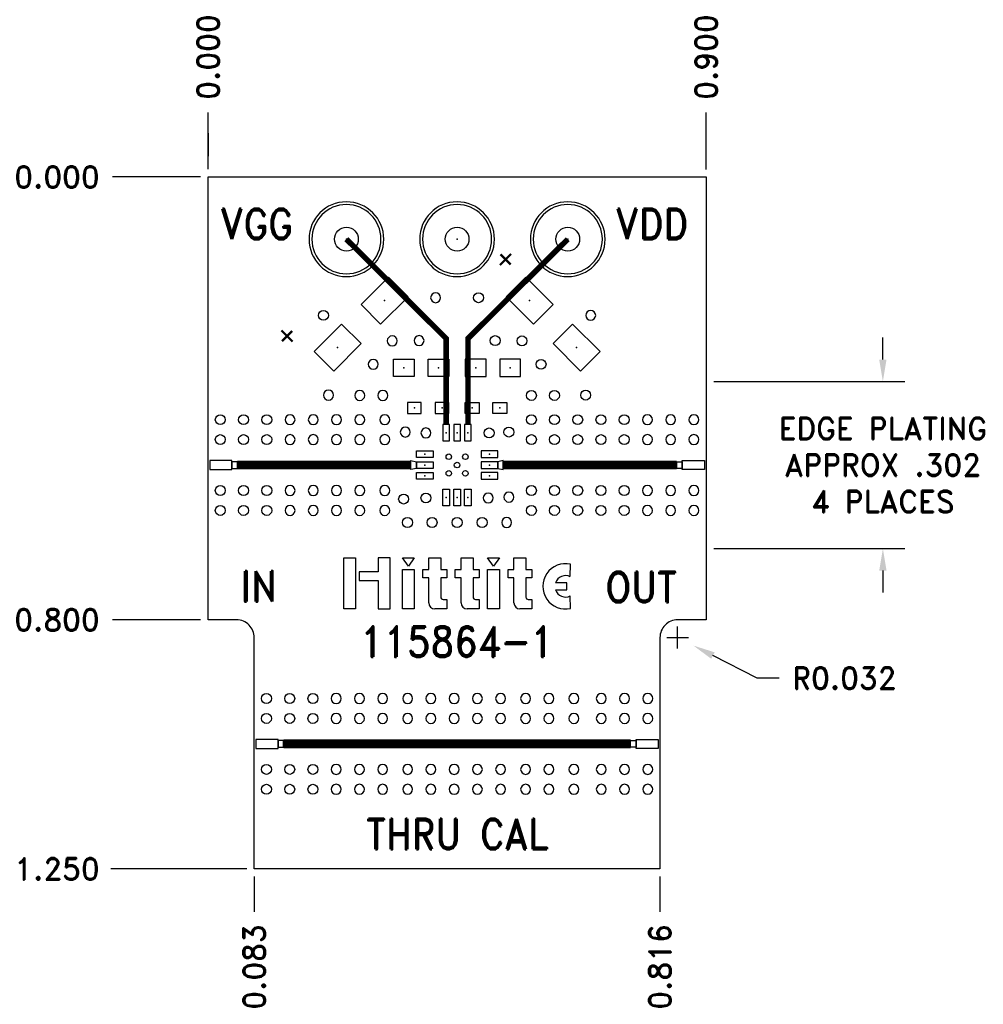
# Model space of a CAD drawing. Extents: x -0.34 to 1.4, y -1.49 to 0.28.
import ezdxf
from ezdxf.enums import TextEntityAlignment as Align

# ---------------------------------------------------------------- set-up
doc = ezdxf.new("R2010")
doc.units = 0
doc.header["$MEASUREMENT"] = 0
doc.linetypes.add('SSCOMP', pattern=[101, 100, 1])
doc.layers.get('0').update_dxf_attribs({"linetype": 'CONTINUOUS'})
doc.layers.get('Defpoints').update_dxf_attribs({"linetype": 'CONTINUOUS'})
for name, color, linetype in [('COM-NS', 4, 'CONTINUOUS'), ('HOL', 1, 'CONTINUOUS'), ('LND-NS', 5, 'CONTINUOUS'), ('MSK-CM', 4, 'CONTINUOUS'), ('NET', 7, 'CONTINUOUS'), ('PAD-CM', 14, 'CONTINUOUS'), ('PCB', 7, 'CONTINUOUS'), ('SLK-NS', 7, 'CONTINUOUS'), ('TRA-NS', 5, 'CONTINUOUS'), ('via', 7, 'CONTINUOUS')]:
    doc.layers.add(name, color=color, linetype=linetype)
doc.layers.add('DIM', color=1, linetype='CONTINUOUS', lineweight=13)
doc.layers.get('0').off()
doc.layers.get('COM-NS').off()
doc.styles.add('ROMAND', font='romand.shx')
doc.dimstyles.get("Standard").update_dxf_attribs({"dimscale": 0.22, "dimtxt": 0.18, "dimasz": 0.18, "dimexe": 0.18, "dimexo": 0.0625, "dimgap": 0.09, "dimtad": 0, "dimtih": 1, "dimtoh": 1, "dimdec": 3, "dimzin": 0, "dimdsep": 46, "dimtxsty": 'ROMAND', "dimcen": 0.09, "dimadec": 0, "dimazin": 0, "dimtfac": 1, "dimtdec": 3, "dimtofl": 0, "dimtmove": 0, "dimatfit": 3, "dimfxl": 0, "dimtolj": 1, "dimtzin": 0, "dimarcsym": 0})

# ---------------------------------------------------------------- blocks, each defined once
blk = doc.blocks.new('HOL-D018')
at = {"layer": 'HOL'}
blk.add_circle((0, 0), 0.009, dxfattribs=at)
blk = doc.blocks.new('VIA-D018-D0')
at = {"layer": 'HOL'}
blk.add_blockref('HOL-D018', (0, 0), dxfattribs=at)
at = {"layer": 'NET'}
blk.add_attdef('NET', text='', height=0.01, dxfattribs=at).set_placement((0, 0), align=Align.MIDDLE)
blk = doc.blocks.new('LND-NS-4-D031-D0375')
at = {"layer": 'LND-NS'}
blk.add_lwpolyline([(0.0155, -0.01875), (0.0155, 0.01875), (-0.0155, 0.01875), (-0.0155, -0.01875)], close=True, dxfattribs=at)
blk.add_point((0, 0), dxfattribs=at)
blk = doc.blocks.new('0603-NS')
at = {"layer": 'LND-NS', "rotation": 90}
for p in [(-0.03125, 0), (0.03125, 0)]:
    blk.add_blockref('LND-NS-4-D031-D0375', p, dxfattribs=at)
blk = doc.blocks.new('HOL-D01')
at = {"layer": 'HOL', "linetype": 'Continuous'}
blk.add_circle((0, 0), 0.005, dxfattribs=at)
blk = doc.blocks.new('VIA-D01-D0')
at = {"layer": 'HOL'}
blk.add_blockref('HOL-D01', (0, 0), dxfattribs=at)
at = {"layer": 'NET'}
blk.add_attdef('NET', text='', height=0.01, dxfattribs=at).set_placement((0, 0), align=Align.MIDDLE)
blk = doc.blocks.new('PAD-CM-0-D125')
at = {"layer": 'MSK-CM'}
blk.add_lwpolyline([(-0.0675, 0, 1), (0.0675, 0, 1)], format="xyb", close=True, dxfattribs=at)
at = {"layer": 'PAD-CM'}
blk.add_lwpolyline([(-0.0625, 0, 1), (0.0625, 0, 1)], format="xyb", close=True, dxfattribs=at)
blk.add_point((0, 0), dxfattribs=at)
blk = doc.blocks.new('HOL-D043')
at = {"layer": 'HOL', "linetype": 'Continuous'}
blk.add_circle((0, 0), 0.0215, dxfattribs=at)
blk = doc.blocks.new('VIA-D043-D125')
at = {"layer": 'HOL'}
blk.add_blockref('HOL-D043', (0, 0), dxfattribs=at)
at = {"layer": 'PAD-CM'}
blk.add_blockref('PAD-CM-0-D125', (0, 0), dxfattribs=at)
at = {"layer": 'NET'}
blk.add_attdef('NET', text='', height=0.01, dxfattribs=at).set_placement((0, 0), align=Align.MIDDLE)
blk = doc.blocks.new('LND-NS-4-D02-D025')
at = {"layer": 'LND-NS'}
blk.add_lwpolyline([(0.01, -0.0125), (0.01, 0.0125), (-0.01, 0.0125), (-0.01, -0.0125)], close=True, dxfattribs=at)
blk.add_point((0, 0), dxfattribs=at)
blk = doc.blocks.new('0402-NS')
at = {"layer": 'LND-NS', "rotation": 90}
for p in [(-0.025, 0), (0.025, 0)]:
    blk.add_blockref('LND-NS-4-D02-D025', p, dxfattribs=at)
blk = doc.blocks.new('hittite')
for p, q in [((-0.2396, 0.1078), (-0.2144, 0.1078)), ((-0.2396, -0.0005), (-0.2396, 0.1078)), ((-0.2144, 0.1078), (-0.2144, -0.0005)), ((-0.1413, 0.1078), (-0.1665, 0.1078)), ((-0.1665, 0.1078), (-0.1665, 0.0776)), ((-0.1413, -0.0005), (-0.1413, 0.1078)), ((-0.1156, 0.1078), (-0.0904, 0.1078)), ((-0.103, 0.0902), (-0.1156, 0.1078)), ((-0.0904, 0.1078), (-0.103, 0.0902)), ((-0.0598, 0.1078), (-0.0346, 0.1078)), ((-0.0598, 0.0826), (-0.0598, 0.1078)), ((-0.0346, 0.1078), (-0.0346, 0.0826)), ((0.0087, 0.1078), (0.0339, 0.1078)), ((0.0087, 0.0826), (0.0087, 0.1078)), ((0.0339, 0.1078), (0.0339, 0.0826)), ((0.0645, 0.1078), (0.0897, 0.1078)), ((0.0771, 0.0902), (0.0645, 0.1078)), ((0.0897, 0.1078), (0.0771, 0.0902)), ((0.1203, 0.1078), (0.1455, 0.1078)), ((0.1203, 0.0826), (0.1203, 0.1078)), ((0.1455, 0.1078), (0.1455, 0.0826)), ((0.2393, 0.0677), (0.2396, 0.0941)), ((-0.2068, 0.0776), (-0.2068, 0.0599)), ((-0.1665, 0.0776), (-0.2068, 0.0776)), ((-0.1156, 0.0826), (-0.0904, 0.0826)), ((-0.1156, -0.0005), (-0.1156, 0.0826)), ((-0.0904, 0.0826), (-0.0904, -0.0005)), ((-0.0724, 0.065), (-0.0724, 0.0826)), ((-0.0724, 0.0826), (-0.0598, 0.0826)), ((-0.0598, 0.065), (-0.0724, 0.065)), ((-0.0598, 0.0121), (-0.0598, 0.065)), ((-0.0346, 0.0826), (-0.022, 0.0826)), ((-0.0346, 0.065), (-0.0346, 0.0247)), ((-0.022, 0.065), (-0.0346, 0.065)), ((-0.022, 0.0826), (-0.022, 0.065)), ((-0.0039, 0.065), (-0.0039, 0.0826)), ((-0.0039, 0.0826), (0.0087, 0.0826)), ((0.0087, 0.065), (-0.0039, 0.065)), ((0.0087, 0.0121), (0.0087, 0.065)), ((0.0339, 0.0826), (0.0464, 0.0826)), ((0.0339, 0.065), (0.0339, 0.0247)), ((0.0464, 0.065), (0.0339, 0.065)), ((0.0464, 0.0826), (0.0464, 0.065)), ((0.0645, -0.0005), (0.0645, 0.0826)), ((0.0645, 0.0826), (0.0897, 0.0826)), ((0.0897, 0.0826), (0.0897, -0.0005)), ((0.1077, 0.065), (0.1077, 0.0826)), ((0.1077, 0.0826), (0.1203, 0.0826)), ((0.1203, 0.065), (0.1077, 0.065)), ((0.1203, 0.0121), (0.1203, 0.065)), ((0.1455, 0.0826), (0.1581, 0.0826)), ((0.1455, 0.065), (0.1455, 0.0247)), ((0.1581, 0.065), (0.1455, 0.065)), ((0.1581, 0.0826), (0.1581, 0.065)), ((-0.2068, 0.0599), (-0.1665, 0.0599)), ((-0.1665, 0.0599), (-0.1665, -0.0005)), ((0.2317, 0.0549), (0.2077, 0.0549)), ((0.2317, 0.0398), (0.2317, 0.0549)), ((0.2077, 0.0398), (0.2317, 0.0398)), ((0.2396, 0.0005), (0.2393, 0.027)), ((-0.0295, 0.0196), (-0.022, 0.0196)), ((-0.022, 0.0196), (-0.022, -0.0005)), ((0.0389, 0.0196), (0.0464, 0.0196)), ((0.0464, 0.0196), (0.0464, -0.0005)), ((0.1505, 0.0196), (0.1581, 0.0196)), ((0.1581, 0.0196), (0.1581, -0.0005)), ((-0.2371, -0.0005), (-0.2396, -0.0005)), ((-0.2144, -0.0005), (-0.2371, -0.0005)), ((-0.1665, -0.0005), (-0.1665, -0.0005)), ((-0.1665, -0.0005), (-0.1413, -0.0005)), ((-0.1131, -0.0005), (-0.1156, -0.0005)), ((-0.0904, -0.0005), (-0.1131, -0.0005)), ((-0.0346, -0.0005), (-0.0472, -0.0005)), ((-0.022, -0.0005), (-0.0346, -0.0005)), ((0.0339, -0.0005), (0.0213, -0.0005)), ((0.0464, -0.0005), (0.0339, -0.0005)), ((0.067, -0.0005), (0.0645, -0.0005)), ((0.0897, -0.0005), (0.067, -0.0005)), ((0.1455, -0.0005), (0.1329, -0.0005)), ((0.1581, -0.0005), (0.1455, -0.0005))]:
    blk.add_line(p, q)
for centre, radius, start, end in [((0.2292, 0.0473), 0.0479, 77.4712, 282.5288), ((0.2292, 0.0473), 0.0227, 63.4349, 160.5878), ((-0.0295, 0.0247), 0.00504, 180, 270), ((0.0389, 0.0247), 0.00504, 180, 270), ((0.1505, 0.0247), 0.00504, 180, 270), ((0.2292, 0.0473), 0.0227, 199.4122, 296.5651), ((-0.0472, 0.0121), 0.0126, 180, 270), ((0.0213, 0.0121), 0.0126, 180, 270), ((0.1329, 0.0121), 0.0126, 180, 270)]:
    blk.add_arc(centre, radius, start, end)
blk = doc.blocks.new('K_SRI-NS')
at = {"layer": 'LND-NS'}
for points in [[(0.003, 0.008), (0.003, -0.008), (0.043, -0.008), (0.043, 0.008)], [(0.053, 0.006), (0.043, 0.006), (0.043, -0.006), (0.053, -0.006)]]:
    blk.add_lwpolyline(points, close=True, dxfattribs=at)
at = {"layer": 'via'}
for p in [(0.022, 0.082), (0.064, 0.082), (0.106, 0.082), (0.022, 0.046), (0.064, 0.046), (0.106, 0.046), (0.022, -0.046), (0.064, -0.046), (0.106, -0.046), (0.022, -0.082), (0.064, -0.082), (0.106, -0.082)]:
    blk.add_blockref('VIA-D018-D0', p, dxfattribs=at)
blk = doc.blocks.new('*D20')
at = {"layer": 'Defpoints', "color": 0}
for p in [(0.8485, -0.8322), (0.877, -0.8467)]:
    blk.add_point(p, dxfattribs=at)
at = {"layer": 'DIM', "color": 0, "lineweight": -2}
for p, q in [((0.8485, -0.852), (0.8485, -0.8124)), ((0.8287, -0.8322), (0.8683, -0.8322)), ((0.9925, -0.9056), (0.9123, -0.8647)), ((1.0321, -0.9056), (0.9925, -0.9056))]:
    blk.add_line(p, q, dxfattribs=at)
at = {"layer": 'DIM', "color": 0}
blk.add_solid([(0.9153, -0.8588), (0.9093, -0.8706), (0.877, -0.8467)], dxfattribs=at)
at = {"layer": 'DIM', "color": 0, "insert": (1.1499, -0.9056), "char_height": 0.0396, "attachment_point": 5, "style": 'ROMAND'}
blk.add_mtext('\\A1;R0.032', dxfattribs=at)
blk = doc.blocks.new('*D21')
at = {"layer": 'Defpoints', "color": 0}
for p in [(-0.1731, 0), (0, 0), (0, 0)]:
    blk.add_point(p, dxfattribs=at)
at = {"layer": 'DIM', "color": 0, "lineweight": -2}
blk.add_line((-0.0138, 0), (-0.1731, 0), dxfattribs=at)
at = {"layer": 'DIM', "color": 0, "insert": (-0.2731, 0), "char_height": 0.0396, "attachment_point": 5, "style": 'ROMAND'}
blk.add_mtext('\\A1;0.000', dxfattribs=at)
blk = doc.blocks.new('*D22')
at = {"layer": 'Defpoints', "color": 0}
for p in [(0, 0.1167), (0, 0), (0, 0)]:
    blk.add_point(p, dxfattribs=at)
at = {"layer": 'DIM', "color": 0, "lineweight": -2}
for p, q in [((0, 0.0375), (0, 0.1167)), ((0, 0.0138), (0, 0.0792)), ((0, 0.0792), (0, 0.0375))]:
    blk.add_line(p, q, dxfattribs=at)
at = {"layer": 'DIM', "color": 0, "insert": (0, 0.2167), "char_height": 0.0396, "attachment_point": 5, "rotation": 90, "style": 'ROMAND'}
blk.add_mtext('\\A1;0.000', dxfattribs=at)
blk = doc.blocks.new('*D23')
at = {"layer": 'Defpoints', "color": 0}
for p in [(0.8999, 0.1167), (0, 0), (0.8999, 0)]:
    blk.add_point(p, dxfattribs=at)
at = {"layer": 'DIM', "color": 0, "lineweight": -2}
blk.add_line((0.8999, 0.0137), (0.8999, 0.1167), dxfattribs=at)
at = {"layer": 'DIM', "color": 0, "insert": (0.8999, 0.2167), "char_height": 0.0396, "attachment_point": 5, "rotation": 90, "style": 'ROMAND'}
blk.add_mtext('\\A1;0.900', dxfattribs=at)
blk = doc.blocks.new('*D24')
at = {"layer": 'Defpoints', "color": 0}
for p in [(0, 0), (-0.1731, -0.8002), (0, -0.8002)]:
    blk.add_point(p, dxfattribs=at)
at = {"layer": 'DIM', "color": 0, "lineweight": -2}
blk.add_line((-0.0137, -0.8002), (-0.1731, -0.8002), dxfattribs=at)
at = {"layer": 'DIM', "color": 0, "insert": (-0.2731, -0.8002), "char_height": 0.0396, "attachment_point": 5, "style": 'ROMAND'}
blk.add_mtext('\\A1;0.800', dxfattribs=at)
blk = doc.blocks.new('*D25')
at = {"layer": 'Defpoints', "color": 0}
for p in [(0, 0), (-0.176, -1.2502), (0.0834, -1.2502)]:
    blk.add_point(p, dxfattribs=at)
at = {"layer": 'DIM', "color": 0, "lineweight": -2}
blk.add_line((0.0697, -1.2502), (-0.176, -1.2502), dxfattribs=at)
at = {"layer": 'DIM', "color": 0, "insert": (-0.2731, -1.2502), "char_height": 0.0396, "attachment_point": 5, "style": 'ROMAND'}
blk.add_mtext('\\A1;1.250', dxfattribs=at)
blk = doc.blocks.new('*D26')
at = {"layer": 'Defpoints', "color": 0}
for p in [(0, 0), (0.0834, -1.2502), (0.0834, -1.3274)]:
    blk.add_point(p, dxfattribs=at)
at = {"layer": 'DIM', "color": 0, "lineweight": -2}
blk.add_line((0.0834, -1.264), (0.0834, -1.3274), dxfattribs=at)
at = {"layer": 'DIM', "color": 0, "insert": (0.0834, -1.4273), "char_height": 0.0396, "attachment_point": 5, "rotation": 90, "style": 'ROMAND'}
blk.add_mtext('\\A1;0.083', dxfattribs=at)
blk = doc.blocks.new('*D27')
at = {"layer": 'Defpoints', "color": 0}
for p in [(0, 0), (0.8165, -1.2502), (0.8165, -1.3274)]:
    blk.add_point(p, dxfattribs=at)
at = {"layer": 'DIM', "color": 0, "lineweight": -2}
blk.add_line((0.8165, -1.264), (0.8165, -1.3274), dxfattribs=at)
at = {"layer": 'DIM', "color": 0, "insert": (0.8165, -1.4273), "char_height": 0.0396, "attachment_point": 5, "rotation": 90, "style": 'ROMAND'}
blk.add_mtext('\\A1;0.816', dxfattribs=at)
blk = doc.blocks.new('LND-NS-4-D05-D07')
at = {"layer": 'LND-NS'}
blk.add_lwpolyline([(0.025, -0.035), (0.025, 0.035), (-0.025, 0.035), (-0.025, -0.035)], close=True, dxfattribs=at)
blk.add_point((0, 0), dxfattribs=at)
blk = doc.blocks.new('CASEA-NS')
at = {"layer": 'LND-NS', "rotation": 90}
for p in [(-0.06, 0), (0.06, 0)]:
    blk.add_blockref('LND-NS-4-D05-D07', p, dxfattribs=at)
at = {"layer": 'SLK-NS', "flags": 8}
blk.add_attdef('POLARITY', text='', height=0.04, dxfattribs=at).set_placement((-0.0762, -0.053), align=Align.MIDDLE)
blk = doc.blocks.new('LND-NS-4-D03-D012')
at = {"layer": 'LND-NS'}
blk.add_lwpolyline([(-0.015, -0.006), (0.015, -0.006), (0.015, 0.006), (-0.015, 0.006)], close=True, dxfattribs=at)
blk.add_point((0, 0), dxfattribs=at)
blk = doc.blocks.new('*D28')
at = {"layer": 'Defpoints', "color": 0}
for p in [(0.9, -0.3695), (0.9, -0.6715), (1.2194, -0.6715)]:
    blk.add_point(p, dxfattribs=at)
at = {"layer": 'DIM', "color": 0, "lineweight": -2}
for p, q in [((1.2194, -0.3299), (1.2194, -0.2903)), ((0.9138, -0.3695), (1.259, -0.3695)), ((0.9138, -0.6715), (1.259, -0.6715)), ((1.2194, -0.7111), (1.2194, -0.7507))]:
    blk.add_line(p, q, dxfattribs=at)
at = {"layer": 'DIM', "color": 0}
for points in [[(1.2128, -0.3299), (1.226, -0.3299), (1.2194, -0.3695)], [(1.2128, -0.7111), (1.226, -0.7111), (1.2194, -0.6715)]]:
    blk.add_solid(points, dxfattribs=at)
at = {"layer": 'DIM', "color": 0, "insert": (1.2194, -0.5205), "char_height": 0.0396, "attachment_point": 5, "style": 'ROMAND'}
blk.add_mtext('\\A1;EDGE PLATING\\PAPPROX .302\\P4 PLACES ', dxfattribs=at)

msp = doc.modelspace()

# ---------------------------------------------------------------- linework, layer by layer
at = {"layer": 'PCB'}
msp.add_lwpolyline([(0, -0.8002), (0, 0), (0.8999, 0), (0.8999, -0.8002), (0.8485, -0.8002, 0.414214), (0.8165, -0.8322), (0.8165, -1.2502), (0.0834, -1.2502), (0.0834, -0.8322, 0.414214), (0.0514, -0.8002)], format="xyb", close=True, dxfattribs=at)
at = {"layer": 'TRA-NS', "linetype": 'SSCOMP'}
for points in [[(0.4302, -0.447, 0.01, 0.01, 0), (0.4302, -0.2919, 0.01, 0.01, 0), (0.2499, -0.1124, 0, 0, 0)], [(0.4696, -0.447, 0.01, 0.01, 0), (0.4696, -0.2919, 0.01, 0.01, 0), (0.6499, -0.1124, 0, 0, 0)]]:
    msp.add_lwpolyline(points, format="xyseb", dxfattribs=at)
at = {"layer": 'TRA-NS', "linetype": 'SSCOMP', "const_width": 0.016}
for points in [[(0.3665, -0.5205), (0.053, -0.5205)], [(0.5333, -0.5205), (0.8469, -0.5205)], [(0.7635, -1.0243), (0.1364, -1.0243)]]:
    msp.add_lwpolyline(points, dxfattribs=at)
at = {"layer": 'TRA-NS'}
for points in [[(0.3765, -0.5265), (0.3665, -0.5285), (0.3665, -0.5125), (0.3765, -0.5145)], [(0.5233, -0.5265), (0.5333, -0.5285), (0.5333, -0.5125), (0.5233, -0.5145)]]:
    msp.add_lwpolyline(points, close=True, dxfattribs=at)

# ---------------------------------------------------------------- block references
at = {"xscale": -1}
for p, rotation in [((0.4111, -0.2181), 180), ((0.6914, -0.25), 269.1239116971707), ((0.3327, -0.2961), 180), ((0.3812, -0.2957), 180), ((0.2983, -0.3385), 180), ((0.2175, -0.3941), 180), ((0.274, -0.3947), 180), ((0.3157, -0.3947), 180), ((0.148, -0.4385), 180), ((0.19, -0.4385), 180), ((0.232, -0.4385), 180), ((0.274, -0.4385), 180), ((0.3192, -0.4385), 180), ((0.3563, -0.4609), 180), ((0.3936, -0.4625), 180.0000000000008), ((0.148, -0.4745), 180), ((0.19, -0.4745), 180), ((0.232, -0.4745), 180), ((0.274, -0.4745), 180), ((0.3192, -0.4745), 180), ((0.148, -0.5665), 180), ((0.19, -0.5665), 180), ((0.232, -0.5665), 180), ((0.274, -0.5665), 180), ((0.3192, -0.5665), 180), ((0.148, -0.6025), 180), ((0.19, -0.6025), 180), ((0.232, -0.6025), 180), ((0.274, -0.6025), 180), ((0.3192, -0.6025), 180), ((0.2314, -0.9423), 180), ((0.2734, -0.9423), 180), ((0.3154, -0.9423), 180), ((0.3606, -0.9423), 180), ((0.4026, -0.9423), 180), ((0.4446, -0.9423), 180), ((0.4866, -0.9423), 180), ((0.5286, -0.9423), 180), ((0.5738, -0.9423), 180), ((0.6158, -0.9423), 180), ((0.661, -0.9423), 180), ((0.2314, -0.9783), 180), ((0.2734, -0.9783), 180), ((0.3154, -0.9783), 180), ((0.3606, -0.9783), 180), ((0.4026, -0.9783), 180), ((0.4446, -0.9783), 180), ((0.4866, -0.9783), 180), ((0.5286, -0.9783), 180), ((0.5738, -0.9783), 180), ((0.6158, -0.9783), 180), ((0.661, -0.9783), 180), ((0.2314, -1.0703), 180), ((0.2734, -1.0703), 180), ((0.3154, -1.0703), 180), ((0.3606, -1.0703), 180), ((0.4026, -1.0703), 180), ((0.4446, -1.0703), 180), ((0.4866, -1.0703), 180), ((0.5286, -1.0703), 180), ((0.5738, -1.0703), 180), ((0.6158, -1.0703), 180), ((0.661, -1.0703), 180), ((0.2314, -1.1063), 180), ((0.2734, -1.1063), 180), ((0.3154, -1.1063), 180), ((0.3606, -1.1063), 180), ((0.4026, -1.1063), 180), ((0.4446, -1.1063), 180), ((0.4866, -1.1063), 180), ((0.5286, -1.1063), 180), ((0.5738, -1.1063), 180), ((0.6158, -1.1063), 180), ((0.661, -1.1063), 180)]:
    msp.add_blockref('VIA-D018-D0', p, dxfattribs=dict(at, rotation=rotation))
for p, rotation in [((0.4887, -0.2181), 180), ((0.2084, -0.25), 90.87608830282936), ((0.5187, -0.2957), 180), ((0.5672, -0.2961), 180), ((0.6016, -0.3385), 180), ((0.5842, -0.3947), 180), ((0.6259, -0.3947), 180), ((0.6823, -0.3941), 180), ((0.5842, -0.4385), 180), ((0.6259, -0.4385), 180), ((0.6679, -0.4385), 180), ((0.7099, -0.4385), 180), ((0.7519, -0.4385), 180), ((0.5078, -0.4625), 179.9999999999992), ((0.5435, -0.4609), 180), ((0.5842, -0.4745), 180), ((0.6259, -0.4745), 180), ((0.6679, -0.4745), 180), ((0.7099, -0.4745), 180), ((0.7519, -0.4745), 180), ((0.5842, -0.5665), 180), ((0.6259, -0.5665), 180), ((0.6679, -0.5665), 180), ((0.7099, -0.5665), 180), ((0.7519, -0.5665), 180), ((0.3533, -0.5819), 359.9999999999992), ((0.5842, -0.6025), 180), ((0.6259, -0.6025), 180), ((0.6679, -0.6025), 180), ((0.7099, -0.6025), 180), ((0.7519, -0.6025), 180)]:
    msp.add_blockref('VIA-D018-D0', p, dxfattribs=dict(rotation=rotation))
for p in [(0.3936, -0.58), (0.3603, -0.6243), (0.4047, -0.6243), (0.4499, -0.6243), (0.4951, -0.6243)]:
    msp.add_blockref('VIA-D018-D0', p)
for p in [(0.5062, -0.58), (0.5435, -0.5784), (0.5395, -0.6243)]:
    msp.add_blockref('VIA-D018-D0', p, dxfattribs=at)
at = {"layer": 'COM-NS'}
ref = msp.add_blockref('CASEA-NS', (0.6234, -0.2658), dxfattribs=dict(at, xscale=-1, rotation=135.0000000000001))
ref.add_attrib('POLARITY', '+', dxfattribs={"layer": 'SLK-NS', "height": 0.04, "rotation": 135, "text_generation_flag": 2, "flags": 8}).set_placement((0.5371, -0.1496), align=Align.MIDDLE)
ref = msp.add_blockref('CASEA-NS', (0.2764, -0.2658), dxfattribs=dict(at, rotation=225))
ref.add_attrib('POLARITY', '+', dxfattribs={"layer": 'SLK-NS', "height": 0.04, "rotation": 225, "flags": 8}).set_placement((0.1431, -0.2878), align=Align.MIDDLE)
at = {"layer": 'COM-NS', "xscale": -1}
for name, p in [('0603-NS', (0.3851, -0.3449)), ('0402-NS', (0.5021, -0.4174)), ('K_SRI-NS', (0.8999, -0.5205)), ('K_SRI-NS', (0.8165, -1.0243))]:
    msp.add_blockref(name, p, dxfattribs=at)
at = {"layer": 'COM-NS'}
for name, p in [('0603-NS', (0.5148, -0.3449)), ('0402-NS', (0.3977, -0.4174)), ('K_SRI-NS', (0, -0.5205)), ('K_SRI-NS', (0.0834, -1.0243))]:
    msp.add_blockref(name, p, dxfattribs=at)
at = {"layer": 'LND-NS'}
for p, rotation in [((0.4302, -0.462), 270), ((0.4499, -0.462), 270), ((0.4696, -0.462), 270), ((0.5083, -0.5008), 180), ((0.5083, -0.5205), 180), ((0.5083, -0.5401), 180)]:
    msp.add_blockref('LND-NS-4-D03-D012', p, dxfattribs=dict(at, rotation=rotation))
at = {"layer": 'LND-NS', "xscale": -1}
for p, rotation in [((0.3915, -0.5008), 180), ((0.3915, -0.5205), 180), ((0.3915, -0.5401), 180), ((0.4302, -0.5789), 270), ((0.4499, -0.5789), 270), ((0.4696, -0.5789), 270)]:
    msp.add_blockref('LND-NS-4-D03-D012', p, dxfattribs=dict(at, rotation=rotation))
at = {"layer": 'SLK-NS', "xscale": 0.855, "yscale": 0.855, "zscale": 0.855}
msp.add_blockref('hittite', (0.4499, -0.78), dxfattribs=at)
at = {"layer": 'via'}
for name, p, rotation in [('VIA-D043-D125', (0.2499, -0.1124), 270), ('VIA-D043-D125', (0.4499, -0.1124), 270), ('VIA-D043-D125', (0.6499, -0.1124), 270), ('VIA-D01-D0', (0.4349, -0.5055), 90), ('VIA-D01-D0', (0.4499, -0.5205), 90), ('VIA-D01-D0', (0.4649, -0.5055), 90), ('VIA-D01-D0', (0.4349, -0.5355), 90), ('VIA-D01-D0', (0.4649, -0.5355), 90)]:
    msp.add_blockref(name, p, dxfattribs=dict(at, rotation=rotation))

# ---------------------------------------------------------------- texts
at = {"layer": 'SLK-NS', "style": 'ROMAND', "width": 0.9}
for s, p in [('VGG', (0.0875, -0.0574)), ('VDD', (0.8019, -0.0574)), ('IN', (0.0916, -0.7122)), ('OUT', (0.7827, -0.7134))]:
    msp.add_text(s, height=0.055, dxfattribs=at).set_placement(p, align=Align.TOP_CENTER)
for s, p in [('115864-1', (0.4499, -0.8396)), ('THRU CAL', (0.4499, -1.1872))]:
    msp.add_text(s, height=0.055, dxfattribs=at).set_placement(p, align=Align.MIDDLE)

# ---------------------------------------------------------------- dimensions: what is measured, and where the dimension line sits
at = {"layer": 'DIM'}
for feature_location, offset, dtype, picture, middle in [((0, 0), (0, 0.116740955), 1, '*D22', (0, 0.2166838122)), ((0.8999, 0), (0, 0.1167), 1, '*D23', (0.8999, 0.2167)), ((0, 0), (-0.1731264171, 0), 0, '*D21', (-0.2730692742, 0)), ((0, -0.8002), (-0.1731, 0), 0, '*D24', (-0.2731, -0.8002)), ((0.0834, -1.2502), (-0.2594, 0), 0, '*D25', (-0.2731, -1.2502)), ((0.0834, -1.2502), (0, -0.0771), 1, '*D26', (0.0834, -1.4273)), ((0.81646, -1.25021), (0, -0.07715), 1, '*D27', (0.81646, -1.4273))]:
    dim = msp.add_ordinate_dim(feature_location=feature_location, offset=offset, dtype=dtype, origin=(0, 0), dimstyle='Standard', dxfattribs=at)
    dim.commit()
    dim.dimension.update_dxf_attribs({"geometry": picture, "text_midpoint": middle})
dim = msp.add_linear_dim(base=(1.2194, -0.6715), p1=(0.9, -0.3695), p2=(0.9, -0.6715), angle=90, text='EDGE PLATING\\PAPPROX .302\\P4 PLACES ', dimstyle='Standard', dxfattribs=at)
dim.commit()
dim.dimension.update_dxf_attribs({"geometry": '*D28', "text_midpoint": (1.2194, -0.5205)})
dim = msp.add_radius_dim(center=(0.8485, -0.8322), mpoint=(0.877, -0.8467), dimstyle='Standard', dxfattribs=at)
dim.commit()
dim.dimension.update_dxf_attribs({"geometry": '*D20', "text_midpoint": (1.1499, -0.9056), "dimtype": 164})

doc.saveas('drawing.dxf')
